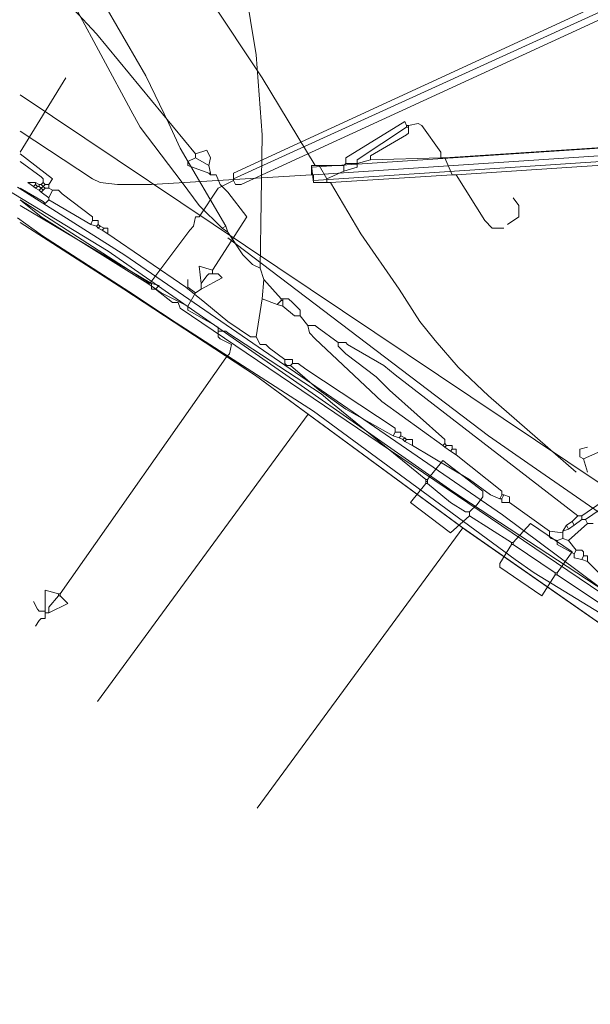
# Model space of a CAD drawing. Header units: metres. Extents: x 92810 to 93633, y 464687 to 465459.
# Tile 130 of 256: x 92921 to 92942, y 465011 to 465048. Entities that reach past the tile are written whole.
import ezdxf

# ---------------------------------------------------------------- set-up
doc = ezdxf.new("R2010")
doc.units = ezdxf.units.M
for name, color, linetype, lineweight, transparency in [('B-OI-KL-DATA_KPN-G', 90, 'SI_B_DATA_KPN', 18, 0.4), ('B-OI-KL-DATA_ZIGGO BV-G', 90, 'SI_B_DATA_ZIGGO', 18, 0.4), ('B-OI-KL-ET_HS_LIANDER-G', 10, 'SI_B_ET_HS_LIANDON', 18, 0.4), ('B-OI-KL-ET_LS_LIANDER-G', 190, 'SI_B_ET_LS_LIANDER', 18, 0.4), ('B-OI-KL-ET_MS_LIANDER-G', 130, 'SI_B_ET_MS_LIANDER', 18, 0.4), ('B-OI-KL-GAS_HD_LIANDER-G', 30, 'SI_B_GAS_HD_LIANDER', 18, 0.4), ('B-OI-KL-GAS_LD_LIANDER-G', 30, 'SI_B_GAS_LD_LIANDER', 18, 0.4), ('B-WE-KL-WATER-G', 170, 'KL-WATER-N', 18, 0.4)]:
    doc.layers.add(name, color=color, linetype=linetype, lineweight=lineweight, transparency=transparency)
doc.styles.get("Standard").update_dxf_attribs({"font": 'isocp.shx'})
doc.linetypes.add('KL-WATER-N', pattern='A,7,-0.5,[168,NLCS.SHX,S=0.75,R=0,X=0.75,Y=0],-2', length=9.5)
doc.linetypes.add('SI_B_DATA_KPN', pattern='A,5,-2,["KPN",Standard,S=1.5,R=0,X=-0.51,Y=-0.75],-8', length=15)
doc.linetypes.add('SI_B_DATA_ZIGGO', pattern='A,5,-2,["ZIGGO",Standard,S=1.5,R=0,X=-0.51,Y=-0.75],-9', length=16)
doc.linetypes.add('SI_B_ET_HS_LIANDON', pattern='A,5,-2,["LI-HS",Standard,S=1.5,R=0,X=-0.51,Y=-0.75],-10', length=17)
doc.linetypes.add('SI_B_ET_LS_LIANDER', pattern='A,5,-2,["LI-LS",Standard,S=1.5,R=0,X=-0.51,Y=-0.75],-10', length=17)
doc.linetypes.add('SI_B_ET_MS_LIANDER', pattern='A,5,-2,["LI-MS",Standard,S=1.5,R=0,X=-0.51,Y=-0.75],-10', length=17)
doc.linetypes.add('SI_B_GAS_HD_LIANDER', pattern='A,5,-2,["LI-G-HD",Standard,S=1.5,R=0,X=-0.51,Y=-0.75],-11', length=18)
doc.linetypes.add('SI_B_GAS_LD_LIANDER', pattern='A,5,-2,["LI-G-LD",Standard,S=1.5,R=0,X=-0.51,Y=-0.75],-11', length=18)

msp = doc.modelspace()

# ---------------------------------------------------------------- linework, layer by layer
at = {"layer": 'B-OI-KL-DATA_KPN-G'}
for p, q in [((92930.964, 465037.107), (92930.964, 465036.821)), ((92941.464, 465028.393), (92941.464, 465028.107))]:
    msp.add_line(p, q, dxfattribs=at)
at = {"layer": 'B-OI-KL-DATA_KPN-G', "flags": 128}
for points in [[(92930.107, 465038.25), (92930.179, 465043.25), (92929.964, 465046.25), (92929.75, 465047.536), (92928.893, 465052.75), (92928.679, 465053.607), (92928.036, 465055.964), (92927.464, 465057.536), (92925.821, 465061.036), (92925.464, 465061.607), (92921.107, 465068.107)], [(92928.821, 465039.821), (92927.107, 465042.75), (92926.679, 465043.679), (92925.821, 465045.464), (92921.107, 465053.607)], [(92928.679, 465039.75), (92927.821, 465040.607), (92927.179, 465041.464), (92925.607, 465043.536), (92925.25, 465044.179), (92921.107, 465051.893)], [(92922.179, 465041.393), (92922.321, 465041.607), (92921.107, 465042.536)], [(92921.964, 465041.464), (92921.964, 465041.607), (92921.893, 465041.679), (92921.107, 465042.25)], [(92921.679, 465041.464), (92921.393, 465041.464), (92921.607, 465041.321)], [(92921.679, 465041.464), (92921.821, 465041.393)], [(92921.679, 465041.464), (92921.679, 465041.393)], [(92921.964, 465041.464), (92921.893, 465041.393)], [(92921.964, 465041.464), (92922.036, 465041.393)], [(92922.179, 465040.821), (92922.036, 465040.679), (92921.964, 465040.75), (92921.107, 465041.25)], [(92921.679, 465041.393), (92921.607, 465041.321)], [(92921.607, 465041.321), (92921.679, 465041.25)], [(92921.679, 465041.393), (92921.75, 465041.321)], [(92921.75, 465041.321), (92921.679, 465041.25)], [(92921.679, 465041.25), (92921.821, 465041.179)], [(92921.75, 465041.321), (92921.821, 465041.321)], [(92921.821, 465041.393), (92921.893, 465041.393)], [(92921.821, 465041.393), (92921.821, 465041.321)], [(92921.821, 465041.321), (92921.893, 465041.25)], [(92921.893, 465041.25), (92921.821, 465041.179)], [(92921.821, 465041.179), (92921.893, 465041.107)], [(92921.893, 465041.393), (92921.964, 465041.321)], [(92921.964, 465041.321), (92921.893, 465041.25)], [(92921.893, 465041.25), (92921.964, 465041.179)], [(92921.964, 465041.179), (92921.893, 465041.107)], [(92921.893, 465041.107), (92922.179, 465040.893)], [(92922.036, 465041.393), (92921.964, 465041.321)], [(92921.964, 465041.321), (92922.036, 465041.25)], [(92922.036, 465041.25), (92921.964, 465041.179)], [(92922.036, 465041.393), (92922.179, 465041.393)], [(92922.036, 465041.25), (92922.179, 465041.25)], [(92922.179, 465041.393), (92922.179, 465041.25)], [(92922.179, 465041.25), (92922.321, 465041.179)], [(92922.321, 465041.179), (92922.179, 465040.893)], [(92922.321, 465041.179), (92922.536, 465041.179), (92922.679, 465041.036), (92923.821, 465040.179), (92923.821, 465040.036)], [(92960.179, 465040.964), (92960.036, 465041.25), (92942.179, 465028.964)], [(92922.179, 465040.893), (92922.179, 465040.821)], [(92922.179, 465040.821), (92923.75, 465039.893)], [(92923.821, 465040.036), (92923.75, 465039.893)], [(92923.821, 465040.036), (92924.036, 465040.036), (92924.036, 465039.893)], [(92923.75, 465039.893), (92923.964, 465039.821)], [(92924.036, 465039.893), (92923.964, 465039.821)], [(92923.964, 465039.821), (92924.036, 465039.75)], [(92924.036, 465039.893), (92924.107, 465039.821)], [(92924.107, 465039.821), (92924.036, 465039.75)], [(92924.036, 465039.75), (92924.179, 465039.679)], [(92924.107, 465039.821), (92924.25, 465039.75)], [(92924.25, 465039.75), (92924.179, 465039.679)], [(92924.179, 465039.679), (92924.393, 465039.536)], [(92924.25, 465039.75), (92924.393, 465039.75), (92924.393, 465039.536)], [(92928.821, 465039.821), (92928.679, 465039.75)], [(92928.679, 465039.75), (92928.893, 465039.607)], [(92928.821, 465039.821), (92928.893, 465039.607)], [(92928.893, 465039.607), (92929.464, 465038.75), (92929.821, 465038.393), (92930.107, 465038.25)], [(92924.393, 465039.536), (92927.321, 465037.536), (92928.036, 465036.964), (92928.893, 465036.25), (92929.75, 465035.679), (92929.964, 465035.679)], [(92957.893, 465039.321), (92955.893, 465038.107), (92953.321, 465036.321), (92942.321, 465028.821)], [(92930.107, 465038.25), (92930.25, 465037.821)], [(92930.25, 465037.821), (92930.179, 465037.107)], [(92930.25, 465037.821), (92930.893, 465037.107)], [(92930.179, 465037.107), (92929.964, 465035.679)], [(92930.179, 465037.107), (92930.75, 465036.893)], [(92930.893, 465037.036), (92930.75, 465036.893)], [(92930.893, 465037.107), (92931.179, 465037.107)], [(92930.893, 465037.107), (92930.893, 465037.036)], [(92930.893, 465037.036), (92930.964, 465037.036)], [(92931.179, 465037.107), (92931.321, 465036.964), (92931.607, 465036.679), (92931.607, 465036.464)], [(92930.75, 465036.893), (92930.964, 465036.821)], [(92930.964, 465036.821), (92931.393, 465036.464), (92931.607, 465036.464)], [(92931.607, 465036.464), (92931.893, 465036.107)], [(92931.893, 465036.107), (92932.179, 465036.107), (92932.25, 465036.036), (92933.036, 465035.464)], [(92931.893, 465036.107), (92931.964, 465035.821), (92932.179, 465035.607), (92934.679, 465033.25), (92936.964, 465031.607)], [(92929.964, 465035.679), (92930.107, 465035.393), (92930.321, 465035.393), (92930.464, 465035.25), (92931.036, 465034.821)], [(92933.036, 465035.464), (92933.321, 465035.464), (92933.393, 465035.393), (92934.75, 465034.607), (92935.179, 465034.25), (92942.036, 465028.964)], [(92933.036, 465035.464), (92933.036, 465035.321), (92933.321, 465035.036), (92934.464, 465034.179), (92934.964, 465033.679), (92937.036, 465031.821), (92937.036, 465031.679)], [(92931.036, 465034.821), (92931.321, 465034.821), (92931.321, 465034.679)], [(92931.036, 465034.821), (92931.036, 465034.679), (92931.107, 465034.607), (92931.25, 465034.607)], [(92931.321, 465034.679), (92931.25, 465034.607)], [(92931.25, 465034.607), (92932.321, 465033.679), (92933.321, 465032.964), (92935.107, 465031.964)], [(92931.321, 465034.679), (92931.536, 465034.679), (92931.821, 465034.464), (92935.179, 465032.25), (92935.179, 465032.107)], [(92935.179, 465032.107), (92935.107, 465031.964)], [(92935.107, 465031.964), (92935.321, 465031.893)], [(92935.179, 465032.107), (92935.393, 465032.107), (92935.393, 465031.964)], [(92935.393, 465031.964), (92935.321, 465031.893)], [(92935.321, 465031.893), (92935.464, 465031.821)], [(92935.393, 465031.964), (92935.536, 465031.893)], [(92935.536, 465031.893), (92935.464, 465031.821)], [(92935.536, 465031.893), (92935.607, 465031.821)], [(92935.464, 465031.821), (92935.536, 465031.75)], [(92935.607, 465031.821), (92935.536, 465031.75)], [(92935.536, 465031.75), (92935.821, 465031.607)], [(92935.607, 465031.821), (92935.821, 465031.821), (92935.821, 465031.607)], [(92935.821, 465031.607), (92937.964, 465030.321), (92938.75, 465029.75), (92939.107, 465029.607)], [(92937.036, 465031.679), (92936.964, 465031.607)], [(92936.964, 465031.607), (92937.036, 465031.536)], [(92937.036, 465031.679), (92937.107, 465031.607)], [(92937.107, 465031.607), (92937.036, 465031.536)], [(92937.036, 465031.536), (92937.25, 465031.393)], [(92937.107, 465031.607), (92937.321, 465031.607), (92937.321, 465031.464)], [(92937.321, 465031.464), (92937.25, 465031.393)], [(92937.321, 465031.464), (92937.464, 465031.464), (92937.464, 465031.25)], [(92937.25, 465031.393), (92937.464, 465031.25)], [(92937.464, 465031.25), (92939.179, 465029.893), (92939.179, 465029.75)], [(92939.179, 465029.75), (92939.107, 465029.607)], [(92939.179, 465029.75), (92939.25, 465029.75)], [(92939.25, 465029.75), (92939.179, 465029.607)], [(92939.25, 465029.75), (92939.464, 465029.679), (92939.464, 465029.464)], [(92939.107, 465029.607), (92939.179, 465029.607)], [(92939.179, 465029.607), (92939.179, 465029.464), (92939.464, 465029.464)], [(92939.464, 465029.464), (92940.964, 465028.393)], [(92942.036, 465028.964), (92941.821, 465028.75)], [(92942.036, 465028.964), (92942.179, 465028.964)], [(92942.179, 465028.964), (92942.179, 465028.821)], [(92941.607, 465028.607), (92941.464, 465028.393)], [(92941.821, 465028.75), (92941.607, 465028.607)], [(92941.607, 465028.607), (92941.679, 465028.464)], [(92942.393, 465028.679), (92941.679, 465028.036)], [(92941.893, 465028.607), (92941.679, 465028.464)], [(92941.821, 465028.75), (92941.893, 465028.607)], [(92942.179, 465028.821), (92941.893, 465028.607)], [(92942.179, 465028.821), (92942.321, 465028.821)], [(92942.321, 465028.821), (92942.393, 465028.679)], [(92942.393, 465028.679), (92942.607, 465028.679)], [(92940.964, 465028.393), (92940.964, 465028.179), (92941.036, 465028.107), (92941.25, 465028.036)], [(92940.964, 465028.393), (92941.464, 465028.321)], [(92941.679, 465028.464), (92941.464, 465028.393)], [(92941.464, 465028.107), (92941.25, 465028.036)], [(92941.25, 465028.036), (92941.25, 465027.893), (92941.893, 465027.536)], [(92941.464, 465028.107), (92941.679, 465028.036)], [(92941.679, 465028.036), (92941.964, 465027.679)], [(92941.964, 465027.679), (92941.893, 465027.536)], [(92941.893, 465027.536), (92941.893, 465027.393), (92942.179, 465027.321)], [(92941.964, 465027.679), (92942.179, 465027.679), (92942.25, 465027.607), (92942.25, 465027.464)], [(92942.25, 465027.464), (92942.179, 465027.321)], [(92942.25, 465027.464), (92942.393, 465027.464), (92942.393, 465027.25)], [(92942.179, 465027.321), (92942.393, 465027.25)], [(92942.393, 465027.25), (92943.107, 465026.536), (92943.393, 465026.536)]]:
    msp.add_lwpolyline(points, dxfattribs=at)
at = {"layer": 'B-OI-KL-DATA_ZIGGO BV-G', "flags": 128}
for points in [[(92951.244, 465020.605), (92949.97, 465021.289), (92944.221, 465025.266), (92939.201, 465029), (92925.03, 465038.741), (92921.062, 465041.258), (92921, 465041.293)], [(92921, 465040.142), (92921.942, 465039.47), (92925.18, 465037.371)], [(92921.942, 465039.47), (92929.931, 465034.226)], [(92925.18, 465037.371), (92929.931, 465034.226)], [(92929.931, 465034.226), (92931.909, 465032.774)], [(92929.931, 465034.226), (92937.829, 465028.427), (92948.996, 465020.65), (92949.655, 465020.261)], [(92931.909, 465032.774), (92924, 465022)], [(92931.909, 465032.774), (92937.717, 465028.51)], [(92937.717, 465028.51), (92930, 465018)], [(92937.717, 465028.51), (92948.996, 465020.65)]]:
    msp.add_lwpolyline(points, dxfattribs=at)
at = {"layer": 'B-OI-KL-ET_HS_LIANDER-G', "flags": 128}
for points in [[(92958.964, 465043.821), (92932.036, 465042.036), (92932.036, 465041.75)], [(92958.964, 465043.821), (92958.964, 465043.321), (92932.107, 465041.536), (92932.107, 465041.75)], [(92932.036, 465041.75), (92926.036, 465041.393), (92924.75, 465041.393), (92924.107, 465041.464), (92923.821, 465041.607), (92921.107, 465043.393)], [(92958.964, 465043.536), (92932.107, 465041.75)], [(92932.036, 465041.75), (92932.107, 465041.75)]]:
    msp.add_lwpolyline(points, dxfattribs=at)
at = {"layer": 'B-OI-KL-ET_LS_LIANDER-G'}
for p, q in [((92930.179, 465045.393), (92927.25, 465049.821)), ((92922.821, 465045.393), (92921.107, 465042.607)), ((92932.179, 465042.107), (92930.179, 465045.393)), ((92935.536, 465043.75), (92933.321, 465042.393)), ((92935.607, 465043.607), (92935.536, 465043.75)), ((92935.679, 465043.607), (92936.036, 465043.679)), ((92936.036, 465043.679), (92936.179, 465043.607)), ((92958.893, 465043.821), (92937.036, 465042.393)), ((92935.607, 465043.536), (92933.75, 465042.321)), ((92935.607, 465043.607), (92935.679, 465043.607)), ((92935.607, 465043.607), (92935.607, 465043.536)), ((92935.607, 465043.536), (92935.679, 465043.536)), ((92935.679, 465043.321), (92935.607, 465043.25)), ((92935.679, 465043.607), (92935.679, 465043.321)), ((92936.179, 465043.607), (92936.893, 465042.607)), ((92935.607, 465043.25), (92934.25, 465042.464)), ((92937.464, 465041.75), (92958.964, 465043.179)), ((92936.893, 465042.607), (92936.893, 465042.393)), ((92933.321, 465042.179), (92933.25, 465042.107)), ((92933.321, 465042.393), (92933.321, 465042.179)), ((92933.321, 465042.179), (92933.75, 465042.179)), ((92934.25, 465042.321), (92933.75, 465042.179)), ((92933.75, 465042.321), (92933.75, 465042.036)), ((92934.25, 465042.464), (92934.25, 465042.321)), ((92936.893, 465042.393), (92934.25, 465042.321)), ((92936.893, 465042.393), (92937.036, 465042.393)), ((92937.036, 465042.393), (92937.321, 465041.75)), ((92933.25, 465042.107), (92932.036, 465042.107)), ((92932.036, 465042.107), (92932.107, 465041.464)), ((92932.321, 465042.107), (92932.607, 465041.607)), ((92933.25, 465041.893), (92932.607, 465041.607)), ((92933.25, 465042.107), (92933.25, 465041.893)), ((92933.75, 465042.036), (92933.25, 465041.893)), ((92932.107, 465041.464), (92932.75, 465041.464)), ((92932.607, 465041.607), (92932.607, 465041.464)), ((92937.321, 465041.75), (92932.75, 465041.464)), ((92932.75, 465041.464), (92933.893, 465039.536)), ((92937.321, 465041.75), (92937.464, 465041.75)), ((92937.464, 465041.75), (92938.536, 465040.036)), ((92939.607, 465040.893), (92939.821, 465040.607)), ((92926.036, 465037.679), (92921.107, 465040.607)), ((92939.821, 465040.607), (92939.821, 465040.179)), ((92932.107, 465032.893), (92921.107, 465039.964)), ((92938.536, 465040.036), (92938.821, 465039.75)), ((92939.821, 465040.179), (92939.393, 465039.893)), ((92938.821, 465039.75), (92939.25, 465039.75)), ((92928.893, 465039.393), (92938.679, 465031.964)), ((92933.893, 465039.536), (92935.321, 465037.464)), ((92926.036, 465037.679), (92926.321, 465037.607)), ((92926.036, 465037.679), (92926.036, 465037.464)), ((92926.036, 465037.464), (92926.179, 465037.464)), ((92926.321, 465037.607), (92926.179, 465037.464)), ((92926.179, 465037.464), (92926.821, 465036.964)), ((92935.321, 465037.464), (92936.107, 465036.25)), ((92926.821, 465036.964), (92927.036, 465036.964)), ((92927.036, 465036.964), (92927.107, 465036.75)), ((92927.107, 465036.75), (92947.179, 465023.179)), ((92936.107, 465036.25), (92936.679, 465035.536)), ((92936.679, 465035.536), (92937.536, 465034.536)), ((92937.536, 465034.536), (92938.679, 465033.464)), ((92938.679, 465033.464), (92941.964, 465030.607)), ((92939.679, 465027.321), (92932.107, 465032.893)), ((92938.679, 465031.964), (92940.321, 465030.821)), ((92940.321, 465030.821), (92944.75, 465027.75)), ((92940.393, 465026.821), (92939.679, 465027.321)), ((92944.607, 465024.25), (92940.393, 465026.821))]:
    msp.add_line(p, q, dxfattribs=at)
at = {"layer": 'B-OI-KL-ET_MS_LIANDER-G'}
msp.add_line((92929.107, 465041.821), (92929.107, 465041.536), dxfattribs=at)
at = {"layer": 'B-OI-KL-ET_MS_LIANDER-G', "flags": 128}
for points in [[(92953.25, 465052.679), (92953.107, 465052.821), (92952.536, 465052.679), (92951.893, 465052.321), (92929.107, 465041.821)], [(92953.25, 465052.607), (92929.107, 465041.607)], [(92953.25, 465052.607), (92953.321, 465052.393), (92929.393, 465041.393), (92929.179, 465041.393), (92929.107, 465041.536)], [(92929.107, 465041.536), (92928.536, 465041.25), (92927.821, 465040.179), (92927.679, 465040.179), (92927.607, 465039.821), (92927.464, 465039.679), (92925.964, 465037.679), (92921.107, 465040.821)]]:
    msp.add_lwpolyline(points, dxfattribs=at)
at = {"layer": 'B-OI-KL-GAS_HD_LIANDER-G', "flags": 128}
msp.add_lwpolyline([(92952.036, 465022.179), (92951.607, 465023.036), (92950.964, 465023.964), (92950.107, 465025.321), (92921.107, 465044.75)], dxfattribs=at)
at = {"layer": 'B-OI-KL-GAS_LD_LIANDER-G'}
for p, q in [((92936.321, 465030.321), (92936.321, 465030.179)), ((92936.393, 465030.321), (92936.393, 465030.179))]:
    msp.add_line(p, q, dxfattribs=at)
at = {"layer": 'B-OI-KL-GAS_LD_LIANDER-G', "flags": 128}
for points in [[(92927.679, 465042.536), (92923.964, 465047.036), (92923.107, 465047.964), (92921.107, 465050.536)], [(92928.179, 465042.107), (92928.25, 465042.393), (92928.107, 465042.679), (92927.679, 465042.536)], [(92927.679, 465042.393), (92927.393, 465042.25), (92927.393, 465042.107), (92928.179, 465041.821)], [(92927.679, 465042.536), (92927.679, 465042.393)], [(92927.679, 465042.393), (92928.179, 465042.107)], [(92928.179, 465042.107), (92928.25, 465041.821)], [(92928.179, 465041.821), (92928.25, 465041.821)], [(92928.179, 465041.821), (92928.25, 465041.75)], [(92928.25, 465041.821), (92928.25, 465041.75)], [(92928.25, 465041.75), (92928.464, 465041.75), (92928.607, 465041.393), (92928.893, 465041.107), (92929.607, 465040.179), (92928.321, 465038.179)], [(92927.393, 465036.821), (92926.393, 465037.321), (92925.893, 465037.679), (92921.893, 465040.179), (92921.179, 465040.75), (92921.107, 465040.821)], [(92960.393, 465039.607), (92959.964, 465039.536), (92959.393, 465039.25), (92945.321, 465032.464), (92942.25, 465031.107)], [(92928.321, 465038.179), (92927.821, 465038.321), (92927.893, 465037.679)], [(92928.321, 465038.179), (92928.321, 465038.036)], [(92927.679, 465037.321), (92927.393, 465037.536), (92927.393, 465037.821)], [(92928.536, 465038.036), (92928.179, 465038.036), (92928.107, 465037.964), (92927.893, 465037.679)], [(92928.536, 465038.036), (92928.679, 465037.893), (92927.893, 465037.464)], [(92927.893, 465037.464), (92927.679, 465037.321)], [(92927.893, 465037.679), (92927.893, 465037.464)], [(92927.679, 465037.321), (92927.393, 465036.821)], [(92927.393, 465036.821), (92927.393, 465036.679), (92927.536, 465036.607), (92928.536, 465036.036)], [(92928.536, 465036.036), (92928.536, 465035.679), (92928.607, 465035.607), (92929.036, 465035.393), (92928.964, 465035.036), (92928.821, 465034.893), (92922.607, 465026.036)], [(92928.536, 465035.893), (92928.821, 465035.893), (92928.893, 465035.821), (92932.393, 465033.536), (92932.821, 465033.179), (92936.321, 465030.321)], [(92942.25, 465031.107), (92942.107, 465031.179), (92942.107, 465031.464), (92942.393, 465031.536)], [(92942.25, 465031.107), (92942.393, 465030.607)], [(92936.393, 465030.321), (92936.964, 465031.036), (92938.464, 465029.893), (92938.464, 465029.679), (92938.25, 465029.393), (92937.964, 465029.107)], [(92936.321, 465030.179), (92935.75, 465029.464), (92937.25, 465028.321), (92937.964, 465028.964)], [(92936.321, 465030.321), (92936.393, 465030.321)], [(92936.321, 465030.25), (92936.393, 465030.25)], [(92936.321, 465030.179), (92936.393, 465030.179)], [(92936.393, 465030.179), (92937.25, 465029.464), (92937.821, 465029.107), (92937.964, 465029.107)], [(92937.964, 465029.107), (92937.964, 465028.964)], [(92937.964, 465028.964), (92939.536, 465027.964)], [(92941.25, 465026.821), (92941.821, 465027.607), (92940.25, 465028.679), (92939.607, 465027.964)], [(92939.536, 465027.893), (92939.107, 465027.179), (92939.107, 465027.036), (92940.679, 465025.964), (92941.179, 465026.75)], [(92939.536, 465027.964), (92939.607, 465027.964)], [(92939.536, 465027.964), (92939.536, 465027.893)], [(92939.536, 465027.893), (92939.607, 465027.893)], [(92939.607, 465027.964), (92939.607, 465027.893)], [(92939.607, 465027.893), (92941.179, 465026.821)], [(92941.179, 465026.821), (92941.25, 465026.821)], [(92941.179, 465026.821), (92941.179, 465026.75)], [(92941.179, 465026.75), (92941.25, 465026.75)], [(92941.25, 465026.821), (92941.25, 465026.75)], [(92941.25, 465026.75), (92946.607, 465023.179)], [(92922.036, 465026.179), (92922.036, 465025.107), (92921.893, 465025.107), (92921.821, 465025.036), (92921.679, 465024.821)], [(92922.536, 465026.036), (92922.036, 465026.179)], [(92922.536, 465025.964), (92922.179, 465025.536), (92922.179, 465025.321)], [(92922.607, 465025.964), (92922.893, 465025.679), (92922.179, 465025.321)], [(92922.536, 465026.036), (92922.607, 465026.036)], [(92922.536, 465026.036), (92922.536, 465025.964)], [(92922.536, 465025.964), (92922.607, 465025.964)], [(92922.607, 465026.036), (92922.607, 465025.964)], [(92922.036, 465025.393), (92921.821, 465025.393), (92921.75, 465025.464), (92921.607, 465025.75)], [(92922.036, 465025.321), (92922.179, 465025.321)]]:
    msp.add_lwpolyline(points, dxfattribs=at)
at = {"layer": 'B-WE-KL-WATER-G'}
for points in [[(92924.405, 465038.89), (92904.779, 465050.815), (92898.008, 465053.084), (92897.893, 465053.122), (92888.985, 465055.071), (92888.686, 465055.137), (92882.394, 465056.433), (92878.115, 465056.994), (92874.981, 465057.405), (92866.05, 465058.016), (92858.146, 465057.584), (92844.252, 465055.413), (92815.115, 465049.824)], [(92964.312, 464995.836), (92963.706, 464997.009), (92962.163, 465000), (92958.741, 465006.295), (92958.55, 465006.647), (92955.877, 465011.564), (92951.451, 465019.708), (92950.289, 465021.187), (92948.892, 465022.317), (92937.646, 465029.679), (92937.219, 465029.959), (92932.056, 465033.558), (92926.549, 465037.396), (92924.405, 465038.89)]]:
    msp.add_lwpolyline(points, dxfattribs=at)

doc.saveas('drawing.dxf')
